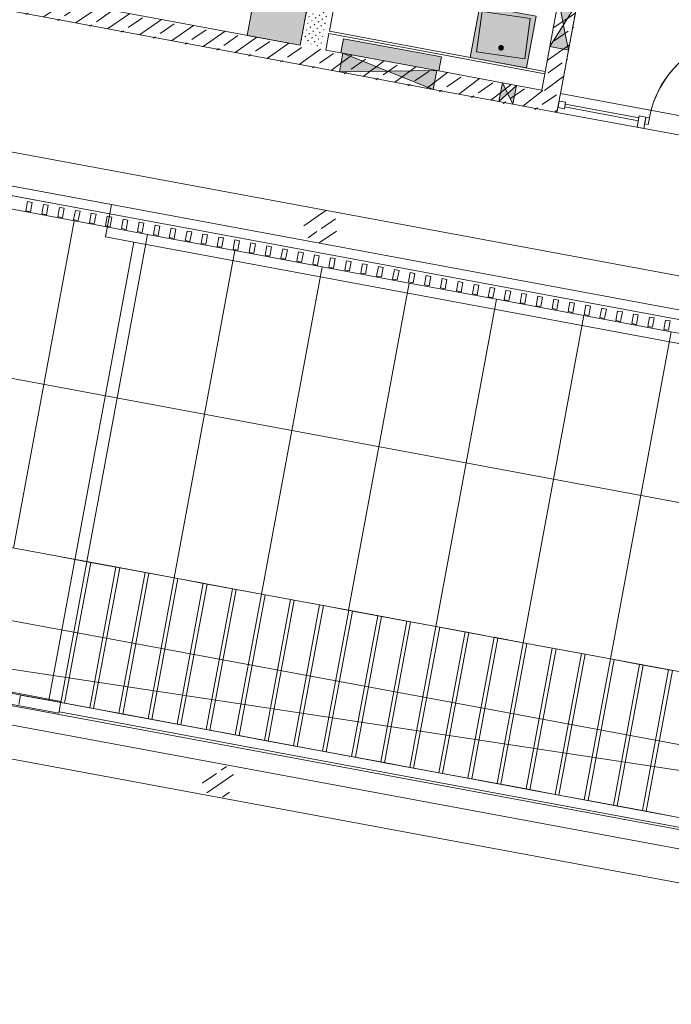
# Model space of a CAD drawing. Header units: metres. Extents: x 0 to 60282398, y -11592309 to 5708004.
# Tile 42 of 136: x 32353358.82 to 32353365.65, y 5707912.49 to 5707922.8. Entities that reach past the tile are written whole.
import ezdxf

# ---------------------------------------------------------------- set-up
doc = ezdxf.new("R2010")
doc.units = ezdxf.units.M
doc.header["$LTSCALE"] = 0.75
doc.set_wipeout_variables(frame=1)
doc.layers.get('0').update_dxf_attribs({"linetype": 'CONTINUOUS'})
for name, color, linetype, lineweight in [('10417023$0$#9_002_GES I Übersicht Erdgeschoss_1_108_Treppen.A', 7, 'CONTINUOUS', 25), ('10417023$0$#9_002_GES I Übersicht Erdgeschoss_1_115_Außentüren', 7, 'CONTINUOUS', 25), ('10417023$0$#9_002_GES I Übersicht Erdgeschoss_1_202_Innenwandbekleidung.A', 7, 'CONTINUOUS', 25), ('10417023$0$#9_002_GES I Übersicht Erdgeschoss_1_303_Sanitäre.A', 7, 'CONTINUOUS', 25), ('10417023$0$#9_002_GES I Übersicht Erdgeschoss_1_Neubau_102_Wand Innen.A', 7, 'CONTINUOUS', 25), ('10417023$0$#9_002_GES I Übersicht Erdgeschoss_1_Neubau_103_Stützen.A', 7, 'CONTINUOUS', 25), ('10417023$0$#9_002_GES I Übersicht Erdgeschoss_1_Neubau_104_Decken.A', 7, 'CONTINUOUS', 25), ('10417023$0$#9_002_GES I Übersicht Erdgeschoss_1_Neubau_105_Unterzug.A', 7, 'CONTINUOUS', 25), ('10417023$0$#9_002_GES I Übersicht Erdgeschoss_1_Neubau_108_Treppen.A', 7, 'CONTINUOUS', 25), ('10417023$0$#9_002_GES I Übersicht Erdgeschoss_1_Neubau_113_Türen.A', 7, 'CONTINUOUS', 25), ('10417023$0$#9_002_GES I Übersicht Erdgeschoss_1_Neubau_202_Innenwandbekleidun', 7, 'CONTINUOUS', 25), ('10417023$0$#9_002_GES I Übersicht Erdgeschoss_1_Neubau_303_Sanitäre.A', 7, 'CONTINUOUS', 25), ('10417023$0$#9_002_GES I Übersicht Erdgeschoss_1_Neubau_401_Grundriss.A', 7, 'CONTINUOUS', 25), ('10417023$0$Keine', 7, 'CONTINUOUS', 13)]:
    doc.layers.add(name, color=color, linetype=linetype, lineweight=lineweight)
pattern_1 = [(45, (0, 0), (-0.03535533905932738, 0.03535533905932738), [0.01, -0.03999999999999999])]
pattern_2 = [(44.99999999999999, (0, 0), (-0.1697056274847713, 0.1697056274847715), []), (44.99999999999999, (-0.08485281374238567, 0.08485281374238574), (-0.1697056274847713, 0.1697056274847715), [0.18, -0.05999999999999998])]

# ---------------------------------------------------------------- blocks, each defined once
blk = doc.blocks.new('10417023$0$#9_MKO_LP5_ARC_GES_UP_00_002_P_G_modell (3D)')
at = {"layer": '10417023$0$#9_002_GES I Übersicht Erdgeschoss_1_303_Sanitäre.A', "linetype": 'Continuous', "lineweight": 0, "true_color": 0xff0000}
h = blk.add_hatch(color=1, dxfattribs=at)
edge = h.paths.add_edge_path()
edge.add_line((-32353483.74201541, -5707795.059576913), (-32353483.41234631, -5707795.059576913))
edge.add_arc((-32353483.41234631, -5707795.024576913), 0.035, 270, 360)
edge.add_line((-32353483.37734631, -5707795.024576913), (-32353483.37734631, -5707794.534576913))
edge.add_arc((-32353483.41234631, -5707794.534576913), 0.035, 0, 90)
edge.add_line((-32353483.41234631, -5707794.499576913), (-32353483.74201541, -5707794.499576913))
edge.add_arc((-32353483.74201541, -5707794.534576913), 0.035, 90, 180)
edge.add_line((-32353483.77701541, -5707794.534576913), (-32353483.77701541, -5707795.024576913))
edge.add_arc((-32353483.74201541, -5707795.024576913), 0.035, 180, 270)
h = blk.add_hatch(color=1, dxfattribs=at)
edge = h.paths.add_edge_path()
edge.add_line((-32353481.43921398, -5707794.58457689), (-32353481.43921398, -5707794.991461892))
edge.add_arc((-32353481.41921398, -5707794.991461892), 0.02, 180, 270)
edge.add_line((-32353481.41921398, -5707795.011461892), (-32353480.92921399, -5707795.011461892))
edge.add_arc((-32353480.92921399, -5707794.991461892), 0.02, 270, 360)
edge.add_line((-32353480.90921399, -5707794.991461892), (-32353480.90921399, -5707794.58457689))
edge.add_arc((-32353480.92921399, -5707794.58457689), 0.02, 0, 90)
edge.add_line((-32353480.92921399, -5707794.56457689), (-32353481.41921398, -5707794.56457689))
edge.add_arc((-32353481.41921398, -5707794.58457689), 0.02, 90, 180)
h = blk.add_hatch(color=1, dxfattribs=at)
edge = h.paths.add_edge_path()
edge.add_arc((-32353481.17421399, -5707794.921947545), 0.03, 90, 180)
edge.add_arc((-32353481.17421399, -5707794.921947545), 0.03, 180, 270)
edge.add_arc((-32353481.17421399, -5707794.921947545), 0.03, 270, 360)
edge.add_arc((-32353481.17421399, -5707794.921947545), 0.03, 0, 90)
at = {"layer": '10417023$0$#9_002_GES I Übersicht Erdgeschoss_1_Neubau_102_Wand Innen.A', "linetype": 'Continuous', "lineweight": 13, "true_color": 0xff0000}
h = blk.add_hatch(dxfattribs=at)
h.set_pattern_fill('#9_GIPS_0001', color=1, style=0, pattern_type=2)
h.set_pattern_definition(pattern_1)
h.paths.add_polyline_path([(-32353483.24918086, -5707792.77957689), (-32353483.24918086, -5707795.27957689), (-32353483.23668086, -5707795.27957689), (-32353483.23668086, -5707792.77957689)])
at = {"layer": '10417023$0$#9_002_GES I Übersicht Erdgeschoss_1_Neubau_102_Wand Innen.A', "linetype": 'Continuous', "lineweight": 13, "true_color": 0x1f1f1f}
h = blk.add_hatch(dxfattribs=at)
h.set_pattern_fill('#9_GIPS_0001', color=250, style=0, pattern_type=2)
h.set_pattern_definition(pattern_1)
h.paths.add_polyline_path([(-32353483.23668086, -5707792.77957689), (-32353483.23668086, -5707795.27957689), (-32353483.22418086, -5707795.27957689), (-32353483.22418086, -5707792.77957689)])
at = {"layer": '10417023$0$#9_002_GES I Übersicht Erdgeschoss_1_Neubau_102_Wand Innen.A', "linetype": 'Continuous', "lineweight": 13, "true_color": 0xff0000}
h = blk.add_hatch(dxfattribs=at)
h.set_pattern_fill('#9_GIPS_0001', color=1, style=0, pattern_type=2)
h.set_pattern_definition(pattern_1)
h.paths.add_polyline_path([(-32353482.99918086, -5707795.27957689), (-32353482.99918086, -5707792.77957689), (-32353483.22418086, -5707792.77957689), (-32353483.22418086, -5707795.27957689)])
h = blk.add_hatch(dxfattribs=at)
h.set_pattern_fill('#9_GIPS_0001', color=1, style=0, pattern_type=2)
h.set_pattern_definition(pattern_1)
h.paths.add_polyline_path([(-32353482.98668086, -5707795.27957689), (-32353482.98668086, -5707792.77957689), (-32353482.99918086, -5707792.77957689), (-32353482.99918086, -5707795.27957689)])
at = {"layer": '10417023$0$#9_002_GES I Übersicht Erdgeschoss_1_Neubau_102_Wand Innen.A', "linetype": 'Continuous', "lineweight": 13, "true_color": 0x1f1f1f}
h = blk.add_hatch(dxfattribs=at)
h.set_pattern_fill('#9_GIPS_0001', color=250, style=0, pattern_type=2)
h.set_pattern_definition(pattern_1)
h.paths.add_polyline_path([(-32353482.97418086, -5707795.27957689), (-32353482.97418086, -5707792.77957689), (-32353482.98668086, -5707792.77957689), (-32353482.98668086, -5707795.27957689)])
at = {"layer": '10417023$0$#9_002_GES I Übersicht Erdgeschoss_1_Neubau_102_Wand Innen.A', "linetype": 'Continuous', "lineweight": 5, "true_color": 0xff0000}
h = blk.add_hatch(dxfattribs=at)
h.set_pattern_fill('#9_BETON__STAHLBETON_0001', color=1, style=0, pattern_type=2)
h.set_pattern_definition(pattern_2)
h.paths.add_polyline_path([(-32353480.674228, -5707795.27957689), (-32353480.47422802, -5707795.27957689), (-32353480.47422799, -5707794.099576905), (-32353480.674228, -5707794.099576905)])
at = {"layer": '10417023$0$#9_002_GES I Übersicht Erdgeschoss_1_Neubau_103_Stützen.A', "linetype": 'Continuous', "lineweight": 5, "true_color": 0xff0000}
h = blk.add_hatch(dxfattribs=at)
h.set_pattern_fill('#9_BETON__STAHLBETON_0001', color=1, style=0, pattern_type=2)
h.set_pattern_definition(pattern_2)
edge = h.paths.add_edge_path()
edge.add_arc((-32353482.69373093, -5707797.10457689), 0.175, 180, 270)
edge.add_arc((-32353482.69373093, -5707797.10457689), 0.175, 270, 360)
edge.add_arc((-32353482.69373093, -5707797.10457689), 0.175, 0, 90)
edge.add_arc((-32353482.69373093, -5707797.10457689), 0.175, 90, 180)
h = blk.add_hatch(dxfattribs=at)
h.set_pattern_fill('#9_BETON__STAHLBETON_0001', color=1, style=0, pattern_type=2)
h.set_pattern_definition(pattern_2)
edge = h.paths.add_edge_path()
edge.add_arc((-32353482.69366081, -5707803.00457689), 0.175, 180, 270)
edge.add_arc((-32353482.69366081, -5707803.00457689), 0.175, 270, 360)
edge.add_arc((-32353482.69366081, -5707803.00457689), 0.175, 0, 90)
edge.add_arc((-32353482.69366081, -5707803.00457689), 0.175, 90, 180)
at = {"layer": '10417023$0$#9_002_GES I Übersicht Erdgeschoss_1_Neubau_202_Innenwandbekleidun', "linetype": 'Continuous', "lineweight": 5}
h = blk.add_hatch(dxfattribs=at)
h.set_pattern_fill('#9_GIPSKARTON_0001', style=0, pattern_type=2)
h.set_pattern_definition([(0, (0, 0), (0, 0.075), [0.009999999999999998, -0.06500000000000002])])
h.paths.add_polyline_path([(-32353480.674228, -5707795.07957689), (-32353482.97418086, -5707795.07957689), (-32353482.97418086, -5707795.10457689), (-32353480.674228, -5707795.10457689)])
at = {"layer": '10417023$0$#9_002_GES I Übersicht Erdgeschoss_1_108_Treppen.A', "color": 1, "linetype": 'Continuous', "lineweight": 18, "true_color": 0xff0000}
for p, q in [((-32353487.15777038, -5707797.27957689), (-32353484.88777038, -5707797.27957689)), ((-32353484.88777038, -5707797.27957689), (-32353484.88777038, -5707797.37957689)), ((-32353487.15777038, -5707797.37957689), (-32353484.88777038, -5707797.37957689)), ((-32353484.88777038, -5707797.37957689), (-32353484.88777038, -5707797.62487689)), ((-32353484.88777038, -5707797.62487689), (-32353484.58629663, -5707797.62487689)), ((-32353476.40380519, -5707797.62487689), (-32353484.58629663, -5707797.62487689)), ((-32353484.4187743, -5707801.004479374), (-32353484.10881655, -5707801.004479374)), ((-32353484.10881655, -5707802.504374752), (-32353484.10881655, -5707801.004479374)), ((-32353484.1087743, -5707802.504374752), (-32353484.1087743, -5707801.004479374)), ((-32353484.1087743, -5707801.004479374), (-32353483.79877429, -5707801.004479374)), ((-32353483.79877429, -5707802.504374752), (-32353483.79877429, -5707801.004479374)), ((-32353483.79877429, -5707801.004479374), (-32353483.4887743, -5707801.004479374)), ((-32353483.4887743, -5707802.504374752), (-32353483.4887743, -5707801.004479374)), ((-32353483.4887743, -5707801.004479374), (-32353483.1787743, -5707801.004479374)), ((-32353483.1787743, -5707801.004479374), (-32353482.86877429, -5707801.004479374)), ((-32353483.1787743, -5707802.504374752), (-32353483.1787743, -5707801.004479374)), ((-32353482.86877429, -5707801.004479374), (-32353482.5587743, -5707801.004479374)), ((-32353482.86877429, -5707802.504374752), (-32353482.86877429, -5707801.004479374)), ((-32353482.5587743, -5707801.004479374), (-32353482.2487743, -5707801.004479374)), ((-32353482.5587743, -5707802.504374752), (-32353482.5587743, -5707801.004479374)), ((-32353482.2487743, -5707801.004479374), (-32353481.9387743, -5707801.004479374)), ((-32353482.2487743, -5707802.504374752), (-32353482.2487743, -5707801.004479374)), ((-32353481.9387743, -5707801.004479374), (-32353481.6287743, -5707801.004479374)), ((-32353481.9387743, -5707802.504374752), (-32353481.9387743, -5707801.004479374)), ((-32353481.6287743, -5707801.004479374), (-32353481.31877429, -5707801.004479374)), ((-32353481.6287743, -5707802.504374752), (-32353481.6287743, -5707801.004479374)), ((-32353481.31877429, -5707802.504374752), (-32353481.31877429, -5707801.004479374)), ((-32353481.31877429, -5707801.004479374), (-32353481.0087743, -5707801.004479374)), ((-32353481.0087743, -5707802.504374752), (-32353481.0087743, -5707801.004479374)), ((-32353481.0087743, -5707801.004479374), (-32353480.6987743, -5707801.004479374)), ((-32353480.6987743, -5707802.504374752), (-32353480.6987743, -5707801.004479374)), ((-32353480.6987743, -5707801.004479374), (-32353480.38877429, -5707801.004479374)), ((-32353480.38877429, -5707802.504374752), (-32353480.38877429, -5707801.004479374)), ((-32353480.38877429, -5707801.004479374), (-32353480.0787743, -5707801.004479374)), ((-32353480.0787743, -5707801.004479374), (-32353479.7687743, -5707801.004479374)), ((-32353480.0787743, -5707802.504374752), (-32353480.0787743, -5707801.004479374)), ((-32353479.7687743, -5707801.004479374), (-32353479.45877429, -5707801.004479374)), ((-32353479.7687743, -5707802.504374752), (-32353479.7687743, -5707801.004479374)), ((-32353479.45877429, -5707801.004479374), (-32353479.1487743, -5707801.004479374)), ((-32353479.45877429, -5707802.504374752), (-32353479.45877429, -5707801.004479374)), ((-32353479.1487743, -5707801.004479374), (-32353478.8387743, -5707801.004479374)), ((-32353479.1487743, -5707802.504374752), (-32353479.1487743, -5707801.004479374)), ((-32353478.8387743, -5707801.004479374), (-32353478.5287743, -5707801.004479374)), ((-32353478.8387743, -5707802.504374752), (-32353478.8387743, -5707801.004479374)), ((-32353478.5287743, -5707801.004479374), (-32353478.2187743, -5707801.004479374)), ((-32353478.5287743, -5707802.504374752), (-32353478.5287743, -5707801.004479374)), ((-32353478.2187743, -5707802.504374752), (-32353478.2187743, -5707801.004479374)), ((-32353483.79877429, -5707802.504374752), (-32353484.1087743, -5707802.504374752)), ((-32353483.4887743, -5707802.504374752), (-32353483.79877429, -5707802.504374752)), ((-32353483.1787743, -5707802.504374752), (-32353483.4887743, -5707802.504374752)), ((-32353482.86877429, -5707802.504374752), (-32353483.1787743, -5707802.504374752)), ((-32353482.5587743, -5707802.504374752), (-32353482.86877429, -5707802.504374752)), ((-32353482.2487743, -5707802.504374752), (-32353482.5587743, -5707802.504374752)), ((-32353481.9387743, -5707802.504374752), (-32353482.2487743, -5707802.504374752)), ((-32353481.6287743, -5707802.504374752), (-32353481.9387743, -5707802.504374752)), ((-32353481.31877429, -5707802.504374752), (-32353481.6287743, -5707802.504374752)), ((-32353481.0087743, -5707802.504374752), (-32353481.31877429, -5707802.504374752)), ((-32353480.6987743, -5707802.504374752), (-32353481.0087743, -5707802.504374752)), ((-32353480.38877429, -5707802.504374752), (-32353480.6987743, -5707802.504374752)), ((-32353480.0787743, -5707802.504374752), (-32353480.38877429, -5707802.504374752)), ((-32353479.7687743, -5707802.504374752), (-32353480.0787743, -5707802.504374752)), ((-32353479.45877429, -5707802.504374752), (-32353479.7687743, -5707802.504374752)), ((-32353479.1487743, -5707802.504374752), (-32353479.45877429, -5707802.504374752)), ((-32353478.8387743, -5707802.504374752), (-32353479.1487743, -5707802.504374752)), ((-32353478.5287743, -5707802.504374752), (-32353478.8387743, -5707802.504374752)), ((-32353478.2187743, -5707802.504374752), (-32353478.5287743, -5707802.504374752)), ((-32353477.90877429, -5707802.504374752), (-32353478.2187743, -5707802.504374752))]:
    blk.add_line(p, q, dxfattribs=at)
at = {"layer": '10417023$0$#9_002_GES I Übersicht Erdgeschoss_1_108_Treppen.A', "color": 1, "linetype": 'Continuous', "lineweight": 13, "true_color": 0xff0000}
blk.add_line((-32353485.24290556, -5707797.51949921), (-32353485.24290556, -5707801.004293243), dxfattribs=at)
at = {"layer": '10417023$0$#9_002_GES I Übersicht Erdgeschoss_1_303_Sanitäre.A', "color": 1, "linetype": 'Continuous', "lineweight": 13, "true_color": 0xff0000, "flags": 128}
blk.add_lwpolyline([(-32353481.43921398, -5707794.58457689), (-32353481.41921398, -5707795.011461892), (-32353480.90921399, -5707794.991461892), (-32353480.92921399, -5707794.56457689)], close=True, dxfattribs=at)
at = {"layer": '10417023$0$#9_002_GES I Übersicht Erdgeschoss_1_Neubau_102_Wand Innen.A', "color": 1, "linetype": 'Continuous', "lineweight": 13, "true_color": 0xff0000}
for p, q in [((-32353483.24918086, -5707793.837320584), (-32353483.24918086, -5707795.27957689)), ((-32353482.97418086, -5707795.07957689), (-32353482.97418086, -5707793.837320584)), ((-32353480.47422811, -5707794.816181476), (-32353480.67422835, -5707794.316182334)), ((-32353480.67422835, -5707794.816181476), (-32353480.47422811, -5707794.316182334)), ((-32353480.674228, -5707794.816181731), (-32353480.474228, -5707794.816181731)), ((-32353482.97418086, -5707795.27957689), (-32353482.97418086, -5707795.10457689)), ((-32353482.79375028, -5707795.279577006), (-32353482.79375028, -5707795.479576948)), ((-32353481.79375038, -5707795.279577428), (-32353482.7937501, -5707795.479577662)), ((-32353481.79375038, -5707795.479577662), (-32353482.7937501, -5707795.279577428)), ((-32353481.79375018, -5707795.479576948), (-32353481.79375018, -5707795.279577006)), ((-32353481.09375019, -5707795.279577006), (-32353481.09375019, -5707795.479576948)), ((-32353480.94375082, -5707795.279577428), (-32353481.09374955, -5707795.479577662)), ((-32353480.94375082, -5707795.479577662), (-32353481.09374955, -5707795.279577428)), ((-32353480.94375021, -5707795.479576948), (-32353480.94375021, -5707795.279577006)), ((-32353477.47422748, -5707795.279577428), (-32353480.47422811, -5707795.279577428))]:
    blk.add_line(p, q, dxfattribs=at)
at = {"layer": '10417023$0$#9_002_GES I Übersicht Erdgeschoss_1_Neubau_102_Wand Innen.A', "color": 1, "linetype": 'Continuous', "lineweight": 18, "true_color": 0xff0000}
for p, q in [((-32353480.674228, -5707794.316181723), (-32353480.674228, -5707794.816181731)), ((-32353480.474228, -5707794.816181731), (-32353480.47422798, -5707794.316181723)), ((-32353480.674228, -5707794.816181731), (-32353480.674228, -5707795.27957689)), ((-32353480.474228, -5707795.27957689), (-32353480.474228, -5707794.816181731)), ((-32353483.24918086, -5707795.27957689), (-32353485.41920159, -5707795.27957689)), ((-32353482.79375028, -5707795.27957689), (-32353482.97418086, -5707795.27957689)), ((-32353481.79375018, -5707795.279577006), (-32353482.79375028, -5707795.279577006)), ((-32353481.09375019, -5707795.27957689), (-32353481.79375018, -5707795.27957689)), ((-32353480.94375021, -5707795.279577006), (-32353481.09375019, -5707795.279577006)), ((-32353480.674228, -5707795.27957689), (-32353480.94375021, -5707795.27957689)), ((-32353488.8742299, -5707795.47957689), (-32353482.79375028, -5707795.47957689)), ((-32353482.79375028, -5707795.479576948), (-32353481.79375018, -5707795.479576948)), ((-32353481.79375018, -5707795.47957689), (-32353481.09375019, -5707795.47957689)), ((-32353481.09375019, -5707795.479576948), (-32353480.94375021, -5707795.479576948))]:
    blk.add_line(p, q, dxfattribs=at)
at = {"layer": '10417023$0$#9_002_GES I Übersicht Erdgeschoss_1_Neubau_102_Wand Innen.A', "color": 1, "linetype": 'Continuous', "true_color": 0xff0000}
for points in [[(-32353480.674228, -5707794.316181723), (-32353480.574228, -5707794.566181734), (-32353480.47422798, -5707794.316181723)], [(-32353480.674228, -5707794.816181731), (-32353480.474228, -5707794.816181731), (-32353480.57422799, -5707794.566181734)], [(-32353482.79375028, -5707795.47957695), (-32353482.29375023, -5707795.379576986), (-32353482.79375028, -5707795.279577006)], [(-32353481.79375018, -5707795.47957695), (-32353481.79375018, -5707795.279577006), (-32353482.29375023, -5707795.379576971)], [(-32353481.09375019, -5707795.479576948), (-32353481.0187502, -5707795.379576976), (-32353481.09375019, -5707795.279577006)], [(-32353480.94375021, -5707795.479576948), (-32353480.94375021, -5707795.279577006), (-32353481.0187502, -5707795.379576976)]]:
    blk.add_solid(points, dxfattribs=at)
at = {"layer": '10417023$0$#9_002_GES I Übersicht Erdgeschoss_1_Neubau_104_Decken.A', "color": 1, "linetype": 'Continuous', "lineweight": 13, "true_color": 0xff0000}
for p, q in [((-32353476.40380519, -5707797.37957689), (-32353495.44881294, -5707797.37957689)), ((-32353477.01881479, -5707801.989465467), (-32353495.44881329, -5707802.604475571)), ((-32353495.44881294, -5707802.6044758), (-32353476.40380519, -5707802.6044758))]:
    blk.add_line(p, q, dxfattribs=at)
at = {"layer": '10417023$0$#9_002_GES I Übersicht Erdgeschoss_1_Neubau_104_Decken.A', "color": 1, "linetype": 'Continuous', "lineweight": 13, "true_color": 0xff0000, "flags": 128}
blk.add_lwpolyline([(-32353470.02422794, -5707790.779532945), (-32353480.474228, -5707790.779532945), (-32353480.474228, -5707795.279576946), (-32353470.02422794, -5707795.279576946)], dxfattribs=at)
blk.add_lwpolyline([(-32353469.22421727, -5707795.27957689), (-32353480.47421727, -5707795.27957689), (-32353480.47421727, -5707790.779532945), (-32353469.22421727, -5707790.779532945)], close=True, dxfattribs=at)
at = {"layer": '10417023$0$#9_002_GES I Übersicht Erdgeschoss_1_Neubau_105_Unterzug.A', "color": 1, "linetype": 'Continuous', "lineweight": 13, "true_color": 0xff0000}
for p, q in [((-32353476.05380519, -5707796.92957689), (-32353495.44881294, -5707796.92957689)), ((-32353495.44881294, -5707797.27957689), (-32353476.40380519, -5707797.27957689)), ((-32353476.40380519, -5707802.82957689), (-32353495.44881294, -5707802.82957689)), ((-32353495.79881293, -5707803.17957689), (-32353476.05380519, -5707803.17957689))]:
    blk.add_line(p, q, dxfattribs=at)
at = {"layer": '10417023$0$#9_002_GES I Übersicht Erdgeschoss_1_Neubau_108_Treppen.A', "color": 1, "linetype": 'Continuous', "lineweight": 13, "true_color": 0xff0000}
for p, q in [((-32353484.45940241, -5707797.51949921), (-32353494.51963507, -5707797.51949921)), ((-32353484.45940385, -5707801.004293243), (-32353484.45940241, -5707797.51949921)), ((-32353484.45940241, -5707797.51949921), (-32353484.45940385, -5707801.004293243)), ((-32353483.52940276, -5707797.51949921), (-32353484.45940241, -5707797.51949921)), ((-32353483.52940276, -5707801.004293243), (-32353483.52940276, -5707797.51949921)), ((-32353483.52940276, -5707797.51949921), (-32353483.52940276, -5707801.004293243)), ((-32353482.59940311, -5707797.51949921), (-32353483.52940276, -5707797.51949921)), ((-32353482.59940311, -5707801.004293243), (-32353482.59940311, -5707797.51949921)), ((-32353482.59940311, -5707797.51949921), (-32353482.59940311, -5707801.004293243)), ((-32353481.66940347, -5707797.51949921), (-32353482.59940311, -5707797.51949921)), ((-32353481.66940347, -5707801.004293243), (-32353481.66940347, -5707797.51949921)), ((-32353481.66940347, -5707797.51949921), (-32353481.66940347, -5707801.004293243)), ((-32353480.73940238, -5707797.51949921), (-32353481.66940347, -5707797.51949921)), ((-32353480.73940383, -5707801.004293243), (-32353480.73940238, -5707797.51949921)), ((-32353480.73940238, -5707797.51949921), (-32353480.73940383, -5707801.004293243)), ((-32353479.80940274, -5707797.51949921), (-32353480.73940238, -5707797.519500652)), ((-32353479.80940274, -5707801.004293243), (-32353479.80940274, -5707797.51949921)), ((-32353479.80940274, -5707797.51949921), (-32353479.80940274, -5707801.004293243)), ((-32353478.87940309, -5707797.519500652), (-32353479.80940274, -5707797.519500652)), ((-32353478.87940309, -5707801.004293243), (-32353478.87940309, -5707797.519500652)), ((-32353478.87940309, -5707797.519500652), (-32353478.87940309, -5707801.004293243)), ((-32353477.94940344, -5707797.519500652), (-32353478.87940309, -5707797.519500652)), ((-32353488.00962311, -5707799.261899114), (-32353477.01940235, -5707799.261891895)), ((-32353485.3894035, -5707801.0042918), (-32353484.45940385, -5707801.004293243)), ((-32353484.45894478, -5707801.004293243), (-32353484.76894514, -5707801.004293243)), ((-32353484.45940385, -5707801.004293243), (-32353483.52940276, -5707801.004293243)), ((-32353484.14894586, -5707801.004293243), (-32353484.45894478, -5707801.004293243)), ((-32353484.14894586, -5707802.5043744), (-32353484.14894586, -5707801.004293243)), ((-32353484.14894586, -5707801.004293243), (-32353484.14894586, -5707802.5043744)), ((-32353483.8389455, -5707802.5043744), (-32353483.8389455, -5707801.004293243)), ((-32353483.8389455, -5707801.004293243), (-32353483.8389455, -5707802.5043744)), ((-32353483.52894513, -5707801.004293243), (-32353483.8389455, -5707801.004293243)), ((-32353483.52940276, -5707801.004293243), (-32353482.59940311, -5707801.004293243)), ((-32353483.52894513, -5707802.5043744), (-32353483.52894513, -5707801.004293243)), ((-32353483.52894513, -5707801.004293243), (-32353483.52894513, -5707802.5043744)), ((-32353483.21894477, -5707801.004293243), (-32353483.52894513, -5707801.004293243)), ((-32353483.21894477, -5707802.5043744), (-32353483.21894477, -5707801.004293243)), ((-32353483.21894477, -5707801.004293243), (-32353483.21894477, -5707802.5043744)), ((-32353482.90894441, -5707802.5043744), (-32353482.90894441, -5707801.004293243)), ((-32353482.90894441, -5707801.004293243), (-32353482.90894441, -5707802.5043744)), ((-32353482.59894548, -5707801.004293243), (-32353482.90894441, -5707801.004293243)), ((-32353482.59940311, -5707801.004293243), (-32353481.66940347, -5707801.004293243)), ((-32353482.59894548, -5707802.5043744), (-32353482.59894548, -5707801.004293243)), ((-32353482.59894548, -5707801.004293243), (-32353482.59894548, -5707802.5043744)), ((-32353482.28894512, -5707801.004293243), (-32353482.59894548, -5707801.004293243)), ((-32353482.28894512, -5707802.5043744), (-32353482.28894512, -5707801.004293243)), ((-32353482.28894512, -5707801.004293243), (-32353482.28894512, -5707802.5043744)), ((-32353481.97894476, -5707802.5043744), (-32353481.97894476, -5707801.004293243)), ((-32353481.97894476, -5707801.004293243), (-32353481.97894476, -5707802.5043744)), ((-32353481.6689444, -5707801.004293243), (-32353481.97894476, -5707801.004293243)), ((-32353481.66940347, -5707801.004293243), (-32353480.73940383, -5707801.004293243)), ((-32353481.6689444, -5707802.5043744), (-32353481.6689444, -5707801.004293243)), ((-32353481.6689444, -5707801.004293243), (-32353481.6689444, -5707802.5043744)), ((-32353481.35894548, -5707801.004293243), (-32353481.6689444, -5707801.004293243)), ((-32353481.35894548, -5707802.5043744), (-32353481.35894548, -5707801.004293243)), ((-32353481.35894548, -5707801.004293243), (-32353481.35894548, -5707802.5043744)), ((-32353481.04894511, -5707802.5043744), (-32353481.04894511, -5707801.004293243)), ((-32353481.04894511, -5707801.004293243), (-32353481.04894511, -5707802.5043744)), ((-32353480.73894475, -5707801.004293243), (-32353481.04894511, -5707801.004293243)), ((-32353480.73940383, -5707801.004293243), (-32353479.80940274, -5707801.004293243)), ((-32353480.73894475, -5707802.5043744), (-32353480.73894475, -5707801.004293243)), ((-32353480.73894475, -5707801.004293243), (-32353480.73894475, -5707802.5043744)), ((-32353480.42894439, -5707801.004293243), (-32353480.73894475, -5707801.004293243)), ((-32353480.42894439, -5707802.5043744), (-32353480.42894439, -5707801.004293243)), ((-32353480.42894439, -5707801.004293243), (-32353480.42894439, -5707802.5043744)), ((-32353480.11894547, -5707802.5043744), (-32353480.11894547, -5707801.004293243)), ((-32353480.11894547, -5707801.004293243), (-32353480.11894547, -5707802.5043744)), ((-32353479.80894511, -5707801.004293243), (-32353480.11894547, -5707801.004293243)), ((-32353479.80940274, -5707801.004293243), (-32353478.87940309, -5707801.004293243)), ((-32353479.80894511, -5707802.5043744), (-32353479.80894511, -5707801.004293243)), ((-32353479.80894511, -5707801.004293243), (-32353479.80894511, -5707802.5043744)), ((-32353479.49894474, -5707801.004293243), (-32353479.80894511, -5707801.004293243)), ((-32353479.49894474, -5707802.5043744), (-32353479.49894474, -5707801.004293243)), ((-32353479.49894474, -5707801.004293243), (-32353479.49894474, -5707802.5043744)), ((-32353479.18894438, -5707802.5043744), (-32353479.18894438, -5707801.004293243)), ((-32353479.18894438, -5707801.004293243), (-32353479.18894438, -5707802.5043744)), ((-32353478.87894546, -5707801.004293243), (-32353479.18894438, -5707801.004293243)), ((-32353478.87940309, -5707801.004293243), (-32353477.94940344, -5707801.004293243)), ((-32353478.87894546, -5707802.5043744), (-32353478.87894546, -5707801.004293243)), ((-32353478.87894546, -5707801.004293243), (-32353478.87894546, -5707802.5043744)), ((-32353478.56894509, -5707801.004293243), (-32353478.87894546, -5707801.004293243)), ((-32353478.56894509, -5707802.5043744), (-32353478.56894509, -5707801.004293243)), ((-32353478.56894509, -5707801.004293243), (-32353478.56894509, -5707802.5043744)), ((-32353478.25894473, -5707802.5043744), (-32353478.25894473, -5707801.004293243)), ((-32353478.25894473, -5707801.004293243), (-32353478.25894473, -5707802.5043744)), ((-32353487.07960759, -5707801.754374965), (-32353484.76894514, -5707801.754374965)), ((-32353484.76894514, -5707801.754374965), (-32353484.45894478, -5707801.754374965)), ((-32353484.45894478, -5707801.754374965), (-32353476.39894544, -5707801.754374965)), ((-32353484.14894586, -5707802.5043744), (-32353483.8389455, -5707802.5043744)), ((-32353483.8389455, -5707802.5043744), (-32353483.52894513, -5707802.5043744)), ((-32353483.52894513, -5707802.5043744), (-32353483.21894477, -5707802.5043744)), ((-32353483.21894477, -5707802.5043744), (-32353482.90894441, -5707802.5043744)), ((-32353482.90894441, -5707802.5043744), (-32353482.59894548, -5707802.5043744)), ((-32353482.59894548, -5707802.5043744), (-32353482.28894512, -5707802.5043744)), ((-32353482.28894512, -5707802.5043744), (-32353481.97894476, -5707802.5043744)), ((-32353481.97894476, -5707802.5043744), (-32353481.6689444, -5707802.5043744)), ((-32353481.6689444, -5707802.5043744), (-32353481.35894548, -5707802.5043744)), ((-32353481.35894548, -5707802.5043744), (-32353481.04894511, -5707802.5043744)), ((-32353481.04894511, -5707802.5043744), (-32353480.73894475, -5707802.5043744)), ((-32353480.73894475, -5707802.5043744), (-32353480.42894439, -5707802.5043744)), ((-32353480.42894439, -5707802.5043744), (-32353480.11894547, -5707802.5043744)), ((-32353480.11894547, -5707802.5043744), (-32353479.80894511, -5707802.5043744)), ((-32353479.80894511, -5707802.5043744), (-32353479.49894474, -5707802.5043744)), ((-32353479.49894474, -5707802.5043744), (-32353479.18894438, -5707802.5043744)), ((-32353479.18894438, -5707802.5043744), (-32353478.87894546, -5707802.5043744)), ((-32353478.87894546, -5707802.5043744), (-32353478.56894509, -5707802.5043744)), ((-32353478.56894509, -5707802.5043744), (-32353478.25894473, -5707802.5043744)), ((-32353478.25894473, -5707802.5043744), (-32353477.94894581, -5707802.5043744))]:
    blk.add_line(p, q, dxfattribs=at)
at = {"layer": '10417023$0$#9_002_GES I Übersicht Erdgeschoss_1_Neubau_113_Türen.A', "color": 1, "linetype": 'Continuous', "lineweight": 13, "true_color": 0xff0000}
blk.add_arc((-32353478.43721453, -5707795.358971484), 1.074003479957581, 89.9999997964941, 180.000000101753, dxfattribs=at)
at = {"layer": '10417023$0$#9_002_GES I Übersicht Erdgeschoss_1_Neubau_202_Innenwandbekleidun', "color": 1, "linetype": 'Continuous', "lineweight": 13, "true_color": 0xff0000}
for p, q in [((-32353480.674228, -5707795.07957689), (-32353482.97418086, -5707795.07957689)), ((-32353480.674228, -5707795.10457689), (-32353480.674228, -5707795.07957689)), ((-32353482.97418086, -5707795.10457689), (-32353480.674228, -5707795.10457689))]:
    blk.add_line(p, q, dxfattribs=at)
at = {"layer": '10417023$0$#9_002_GES I Übersicht Erdgeschoss_1_Neubau_202_Innenwandbekleidun', "color": 1, "linetype": 'Continuous', "lineweight": 13, "true_color": 0xff0000, "flags": 128}
for points in [[(-32353485.75947704, -5707797.509578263), (-32353485.70947704, -5707797.509578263), (-32353485.70947704, -5707797.409578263), (-32353485.75947704, -5707797.409578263)], [(-32353485.58947704, -5707797.509578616), (-32353485.53947704, -5707797.509578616), (-32353485.53947704, -5707797.409578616), (-32353485.58947704, -5707797.409578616)], [(-32353485.41947704, -5707797.50957897), (-32353485.36947704, -5707797.50957897), (-32353485.36947704, -5707797.40957897), (-32353485.41947704, -5707797.40957897)], [(-32353485.19947683, -5707797.509577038), (-32353485.24947684, -5707797.509577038), (-32353485.24947684, -5707797.409577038), (-32353485.19947683, -5707797.409577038)], [(-32353485.02947683, -5707797.509577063), (-32353485.07947683, -5707797.509577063), (-32353485.07947683, -5707797.409577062), (-32353485.02947683, -5707797.409577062)], [(-32353484.85947683, -5707797.509577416), (-32353484.90947683, -5707797.509577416), (-32353484.90947683, -5707797.409577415), (-32353484.85947683, -5707797.409577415)], [(-32353484.68947683, -5707797.509577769), (-32353484.73947683, -5707797.509577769), (-32353484.73947683, -5707797.409577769), (-32353484.68947683, -5707797.409577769)], [(-32353484.51947683, -5707797.509578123), (-32353484.56947683, -5707797.509578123), (-32353484.56947683, -5707797.409578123), (-32353484.51947683, -5707797.409578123)], [(-32353484.34947683, -5707797.509578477), (-32353484.39947683, -5707797.509578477), (-32353484.39947683, -5707797.409578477), (-32353484.34947683, -5707797.409578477)], [(-32353484.17947683, -5707797.50957883), (-32353484.22947683, -5707797.50957883), (-32353484.22947683, -5707797.40957883), (-32353484.17947683, -5707797.40957883)], [(-32353484.00947683, -5707797.509579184), (-32353484.05947683, -5707797.509579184), (-32353484.05947683, -5707797.409579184), (-32353484.00947683, -5707797.409579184)], [(-32353483.83947683, -5707797.509579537), (-32353483.88947683, -5707797.509579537), (-32353483.88947683, -5707797.409579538), (-32353483.83947683, -5707797.409579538)], [(-32353483.66947683, -5707797.509579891), (-32353483.71947683, -5707797.509579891), (-32353483.71947683, -5707797.409579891), (-32353483.66947683, -5707797.409579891)], [(-32353483.49947684, -5707797.509580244), (-32353483.54947683, -5707797.509580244), (-32353483.54947683, -5707797.409580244), (-32353483.49947684, -5707797.409580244)], [(-32353483.32947683, -5707797.509580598), (-32353483.37947683, -5707797.509580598), (-32353483.37947683, -5707797.409580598), (-32353483.32947683, -5707797.409580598)], [(-32353483.15947683, -5707797.509580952), (-32353483.20947683, -5707797.509580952), (-32353483.20947683, -5707797.409580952), (-32353483.15947683, -5707797.409580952)], [(-32353482.98947683, -5707797.509581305), (-32353483.03947683, -5707797.509581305), (-32353483.03947683, -5707797.409581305), (-32353482.98947683, -5707797.409581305)], [(-32353482.81947683, -5707797.509581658), (-32353482.86947683, -5707797.509581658), (-32353482.86947683, -5707797.409581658), (-32353482.81947683, -5707797.409581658)], [(-32353482.64947683, -5707797.509582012), (-32353482.69947683, -5707797.509582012), (-32353482.69947683, -5707797.409582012), (-32353482.64947683, -5707797.409582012)], [(-32353482.47947683, -5707797.509582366), (-32353482.52947683, -5707797.509582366), (-32353482.52947683, -5707797.409582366), (-32353482.47947683, -5707797.409582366)], [(-32353482.30947683, -5707797.509582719), (-32353482.35947683, -5707797.509582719), (-32353482.35947683, -5707797.409582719), (-32353482.30947683, -5707797.409582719)], [(-32353482.13947683, -5707797.509583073), (-32353482.18947683, -5707797.509583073), (-32353482.18947683, -5707797.409583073), (-32353482.13947683, -5707797.409583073)], [(-32353481.96947683, -5707797.509583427), (-32353482.01947683, -5707797.509583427), (-32353482.01947683, -5707797.409583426), (-32353481.96947683, -5707797.409583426)], [(-32353481.79947683, -5707797.509583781), (-32353481.84947683, -5707797.509583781), (-32353481.84947683, -5707797.40958378), (-32353481.79947683, -5707797.40958378)], [(-32353481.62947683, -5707797.509584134), (-32353481.67947683, -5707797.509584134), (-32353481.67947683, -5707797.409584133), (-32353481.62947683, -5707797.409584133)], [(-32353481.45947683, -5707797.509584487), (-32353481.50947683, -5707797.509584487), (-32353481.50947683, -5707797.409584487), (-32353481.45947683, -5707797.409584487)], [(-32353481.28947683, -5707797.50958484), (-32353481.33947683, -5707797.50958484), (-32353481.33947683, -5707797.409584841), (-32353481.28947683, -5707797.409584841)], [(-32353481.11947683, -5707797.509585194), (-32353481.16947683, -5707797.509585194), (-32353481.16947683, -5707797.409585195), (-32353481.11947683, -5707797.409585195)], [(-32353480.94947683, -5707797.509585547), (-32353480.99947684, -5707797.509585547), (-32353480.99947684, -5707797.409585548), (-32353480.94947683, -5707797.409585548)], [(-32353480.77947683, -5707797.509585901), (-32353480.82947683, -5707797.509585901), (-32353480.82947683, -5707797.409585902), (-32353480.77947683, -5707797.409585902)], [(-32353480.60947683, -5707797.509586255), (-32353480.65947683, -5707797.509586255), (-32353480.65947683, -5707797.409586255), (-32353480.60947683, -5707797.409586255)], [(-32353480.43947683, -5707797.509586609), (-32353480.48947683, -5707797.509586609), (-32353480.48947683, -5707797.409586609), (-32353480.43947683, -5707797.409586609)], [(-32353480.26947683, -5707797.509586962), (-32353480.31947683, -5707797.509586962), (-32353480.31947683, -5707797.409586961), (-32353480.26947683, -5707797.409586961)], [(-32353480.09947683, -5707797.509587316), (-32353480.14947683, -5707797.509587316), (-32353480.14947683, -5707797.409587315), (-32353480.09947683, -5707797.409587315)], [(-32353479.92947683, -5707797.50958767), (-32353479.97947683, -5707797.50958767), (-32353479.97947683, -5707797.409587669), (-32353479.92947683, -5707797.409587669)], [(-32353479.75947683, -5707797.509588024), (-32353479.80947683, -5707797.509588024), (-32353479.80947683, -5707797.409588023), (-32353479.75947683, -5707797.409588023)], [(-32353479.58947683, -5707797.509588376), (-32353479.63947683, -5707797.509588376), (-32353479.63947683, -5707797.409588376), (-32353479.58947683, -5707797.409588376)], [(-32353479.41947683, -5707797.50958873), (-32353479.46947683, -5707797.50958873), (-32353479.46947683, -5707797.40958873), (-32353479.41947683, -5707797.40958873)], [(-32353479.24947684, -5707797.509589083), (-32353479.29947683, -5707797.509589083), (-32353479.29947683, -5707797.409589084), (-32353479.24947684, -5707797.409589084)], [(-32353479.07947683, -5707797.509589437), (-32353479.12947683, -5707797.509589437), (-32353479.12947683, -5707797.409589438), (-32353479.07947683, -5707797.409589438)], [(-32353478.90947683, -5707797.50958979), (-32353478.95947683, -5707797.50958979), (-32353478.95947683, -5707797.409589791), (-32353478.90947683, -5707797.409589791)]]:
    blk.add_lwpolyline(points, close=True, dxfattribs=at)
at = {"layer": '10417023$0$#9_002_GES I Übersicht Erdgeschoss_1_Neubau_303_Sanitäre.A', "color": 1, "linetype": 'Continuous', "lineweight": 13, "true_color": 0xff0000, "flags": 128}
for points in [[(-32353483.81218083, -5707792.779576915), (-32353483.24918086, -5707792.779576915), (-32353483.24918086, -5707795.27957689), (-32353483.81218083, -5707795.27957689)], [(-32353481.47421398, -5707794.52957689), (-32353481.47421398, -5707795.07957689), (-32353480.87421399, -5707795.07957689), (-32353480.87421399, -5707794.52957689)]]:
    blk.add_lwpolyline(points, close=True, dxfattribs=at)
at = {"layer": '10417023$0$#9_002_GES I Übersicht Erdgeschoss_1_Neubau_303_Sanitäre.A', "color": 1, "linetype": 'Continuous', "true_color": 0xff0000}
for points in [[(-32353483.81218083, -5707792.779576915), (-32353483.81218083, -5707795.27957689), (-32353483.24918086, -5707792.779576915), (-32353483.24918086, -5707795.27957689)], [(-32353481.47421398, -5707794.52957689), (-32353481.47421398, -5707795.07957689), (-32353480.87421399, -5707794.52957689), (-32353480.87421399, -5707795.07957689)]]:
    blk.add_solid(points, dxfattribs=at)
at = {"layer": '10417023$0$#9_002_GES I Übersicht Erdgeschoss_1_Neubau_401_Grundriss.A', "color": 1, "linetype": 'Continuous', "lineweight": 13, "true_color": 0xff0000, "flags": 128}
blk.add_lwpolyline([(-32353481.77125023, -5707795.27957689), (-32353481.77125023, -5707795.12957689), (-32353482.81625023, -5707795.12957689), (-32353482.81625023, -5707795.27957689)], close=True, dxfattribs=at)
at = {"layer": '10417023$0$#9_002_GES I Übersicht Erdgeschoss_1_Neubau_401_Grundriss.A', "color": 1, "linetype": 'Continuous', "true_color": 0xff0000}
blk.add_solid([(-32353481.77125023, -5707795.27957689), (-32353481.77125023, -5707795.12957689), (-32353482.81625023, -5707795.27957689), (-32353482.81625023, -5707795.12957689)], dxfattribs=at)
at = {"color": 1, "linetype": 'Continuous', "lineweight": 5, "true_color": 0xff0000}
blk.add_wipeout([(-32353479.599217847, -5707795.378971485), (-32353480.424227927, -5707795.378971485), (-32353480.424227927, -5707795.408971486), (-32353479.599217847, -5707795.408971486)], dxfattribs=at).dxf.layer = '10417023$0$#9_002_GES I Übersicht Erdgeschoss_1_Neubau_113_Türen.A'
at = {"layer": '10417023$0$#9_002_GES I Übersicht Erdgeschoss_1_Neubau_113_Türen.A', "color": 1, "linetype": 'Continuous', "lineweight": 13, "true_color": 0xff0000, "flags": 128}
blk.add_lwpolyline([(-32353479.59921785, -5707795.378971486), (-32353479.59921785, -5707795.408971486), (-32353480.42422793, -5707795.408971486), (-32353480.42422793, -5707795.378971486)], close=True, dxfattribs=at)
at = {"color": 1, "linetype": 'Continuous', "lineweight": 5, "true_color": 0xff0000}
blk.add_wipeout([(-32353484.459224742, -5707802.491878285), (-32353488.649426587, -5707802.491878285), (-32353488.649426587, -5707802.616878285), (-32353484.459224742, -5707802.616878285)], dxfattribs=at).dxf.layer = '10417023$0$#9_002_GES I Übersicht Erdgeschoss_1_202_Innenwandbekleidung.A'
at = {"layer": '10417023$0$#9_002_GES I Übersicht Erdgeschoss_1_108_Treppen.A', "color": 1, "linetype": 'Continuous', "lineweight": 18, "true_color": 0xff0000}
for p, q in [((-32353484.58629663, -5707802.504479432), (-32353484.58629663, -5707797.62487689)), ((-32353484.4187743, -5707802.504374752), (-32353484.4187743, -5707801.004479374)), ((-32353484.88777038, -5707802.504479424), (-32353484.88777038, -5707802.604466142)), ((-32353484.58629663, -5707802.504479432), (-32353484.88777038, -5707802.504479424)), ((-32353476.40380519, -5707802.504479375), (-32353484.58629663, -5707802.504479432)), ((-32353484.10881655, -5707802.504374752), (-32353484.4187743, -5707802.504374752))]:
    blk.add_line(p, q, dxfattribs=at)
at = {"layer": '10417023$0$#9_002_GES I Übersicht Erdgeschoss_1_202_Innenwandbekleidung.A', "color": 1, "linetype": 'Continuous', "lineweight": 13, "true_color": 0xff0000}
for p, q in [((-32353484.45922475, -5707802.491878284), (-32353488.64942659, -5707802.491878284)), ((-32353487.88718901, -5707802.504547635), (-32353476.45881703, -5707802.504547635)), ((-32353484.45922475, -5707802.616878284), (-32353484.45922475, -5707802.491878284)), ((-32353488.64942659, -5707802.616878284), (-32353484.45922475, -5707802.616878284)), ((-32353476.43381628, -5707802.62954706), (-32353494.55994405, -5707802.62954706))]:
    blk.add_line(p, q, dxfattribs=at)
at = {"layer": '10417023$0$#9_002_GES I Übersicht Erdgeschoss_1_Neubau_108_Treppen.A', "color": 1, "linetype": 'Continuous', "lineweight": 13, "true_color": 0xff0000}
for p, q in [((-32353484.45894478, -5707802.5043744), (-32353484.45894478, -5707801.004293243)), ((-32353484.45894478, -5707801.004293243), (-32353484.45894478, -5707802.5043744)), ((-32353484.88779327, -5707802.5043744), (-32353484.45894478, -5707802.5043744)), ((-32353484.45894478, -5707802.5043744), (-32353484.14894586, -5707802.5043744))]:
    blk.add_line(p, q, dxfattribs=at)
at = {"color": 1, "linetype": 'Continuous', "lineweight": 5, "true_color": 0xff0000}
for points in [[(-32353480.474227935, -5707795.358971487), (-32353480.474227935, -5707795.428971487), (-32353480.404227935, -5707795.428971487), (-32353480.404227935, -5707795.358971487)], [(-32353479.549218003, -5707795.358971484), (-32353479.549218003, -5707795.430971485), (-32353479.511218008, -5707795.430971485), (-32353479.511218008, -5707795.358971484)]]:
    blk.add_wipeout(points, dxfattribs=at).dxf.layer = '10417023$0$#9_002_GES I Übersicht Erdgeschoss_1_Neubau_113_Türen.A'
at = {"layer": '10417023$0$#9_002_GES I Übersicht Erdgeschoss_1_Neubau_102_Wand Innen.A', "linetype": 'Continuous', "lineweight": 5, "true_color": 0xff0000}
h = blk.add_hatch(dxfattribs=at)
h.set_pattern_fill('#9_BETON__STAHLBETON_0001', color=1, style=0, pattern_type=2)
h.set_pattern_definition(pattern_2)
h.paths.add_polyline_path([(-32353489.07422985, -5707795.279576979), (-32353489.07422888, -5707795.47957689), (-32353480.4742281, -5707795.47957689), (-32353480.4742281, -5707795.279576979)])
at = {"layer": '10417023$0$#9_002_GES I Übersicht Erdgeschoss_1_Neubau_102_Wand Innen.A', "color": 1, "linetype": 'Continuous', "lineweight": 18, "true_color": 0xff0000}
for p, q in [((-32353480.47422811, -5707795.479576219), (-32353480.47422811, -5707795.279577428)), ((-32353480.94375021, -5707795.47957689), (-32353480.47422798, -5707795.47957689))]:
    blk.add_line(p, q, dxfattribs=at)
at = {"layer": '10417023$0$#9_002_GES I Übersicht Erdgeschoss_1_Neubau_102_Wand Innen.A', "color": 1, "linetype": 'Continuous', "lineweight": 13, "true_color": 0xff0000}
blk.add_line((-32353480.47422811, -5707795.479576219), (-32353480.47422811, -5707795.279577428), dxfattribs=at)
at = {"layer": '10417023$0$#9_002_GES I Übersicht Erdgeschoss_1_Neubau_113_Türen.A', "color": 1, "linetype": 'Continuous', "lineweight": 13, "true_color": 0xff0000, "flags": 128}
for points in [[(-32353480.47422793, -5707795.358971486), (-32353480.40422793, -5707795.358971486), (-32353480.40422793, -5707795.428971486), (-32353480.47422793, -5707795.428971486)], [(-32353479.54921801, -5707795.358971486), (-32353479.51121801, -5707795.358971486), (-32353479.51121801, -5707795.430971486), (-32353479.54921801, -5707795.430971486)]]:
    blk.add_lwpolyline(points, close=True, dxfattribs=at)
at = {"color": 1, "linetype": 'Continuous', "lineweight": 5, "true_color": 0xff0000}
blk.add_wipeout([(-32353479.61921785, -5707795.358971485), (-32353479.61921785, -5707795.478971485), (-32353479.549217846, -5707795.478971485), (-32353479.549217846, -5707795.358971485)], dxfattribs=at).dxf.layer = '10417023$0$#9_002_GES I Übersicht Erdgeschoss_1_Neubau_113_Türen.A'
at = {"layer": '10417023$0$#9_002_GES I Übersicht Erdgeschoss_1_115_Außentüren', "color": 1, "linetype": 'Continuous', "lineweight": 13, "true_color": 0xff0000}
blk.add_arc((-32353478.43880073, -5707795.358971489), 1.07212010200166, 38.57599562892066, 179.9999998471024, dxfattribs=at)
at = {"layer": '10417023$0$#9_002_GES I Übersicht Erdgeschoss_1_Neubau_102_Wand Innen.A', "color": 1, "linetype": 'Continuous', "lineweight": 13, "true_color": 0xff0000}
blk.add_line((-32353477.47422748, -5707795.479576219), (-32353480.47422811, -5707795.479576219), dxfattribs=at)
at = {"layer": '10417023$0$#9_002_GES I Übersicht Erdgeschoss_1_Neubau_113_Türen.A', "color": 1, "linetype": 'Continuous', "lineweight": 13, "true_color": 0xff0000, "flags": 128}
blk.add_lwpolyline([(-32353479.61921785, -5707795.358971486), (-32353479.54921785, -5707795.358971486), (-32353479.54921785, -5707795.478971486), (-32353479.61921785, -5707795.478971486)], close=True, dxfattribs=at)
blk = doc.blocks.new('10417023$0$2_MKO_LP5_LAN_GES_UP_00_002_V_A (3D)')
at = {"layer": '10417023$0$Keine'}
blk.add_blockref('10417023$0$#9_MKO_LP5_ARC_GES_UP_00_002_P_G_modell (3D)', (0, 0), dxfattribs=at)
blk = doc.blocks.new('10417023')
at = {"layer": '10417023$0$Keine', "rotation": 349.4819372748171}
blk.add_blockref('10417023$0$2_MKO_LP5_LAN_GES_UP_00_002_V_A (3D)', (65205154.93137175, 5413829.557758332), dxfattribs=at)

msp = doc.modelspace()

# ---------------------------------------------------------------- block references
msp.add_blockref('10417023', (0, 0))

doc.saveas('drawing.dxf')
